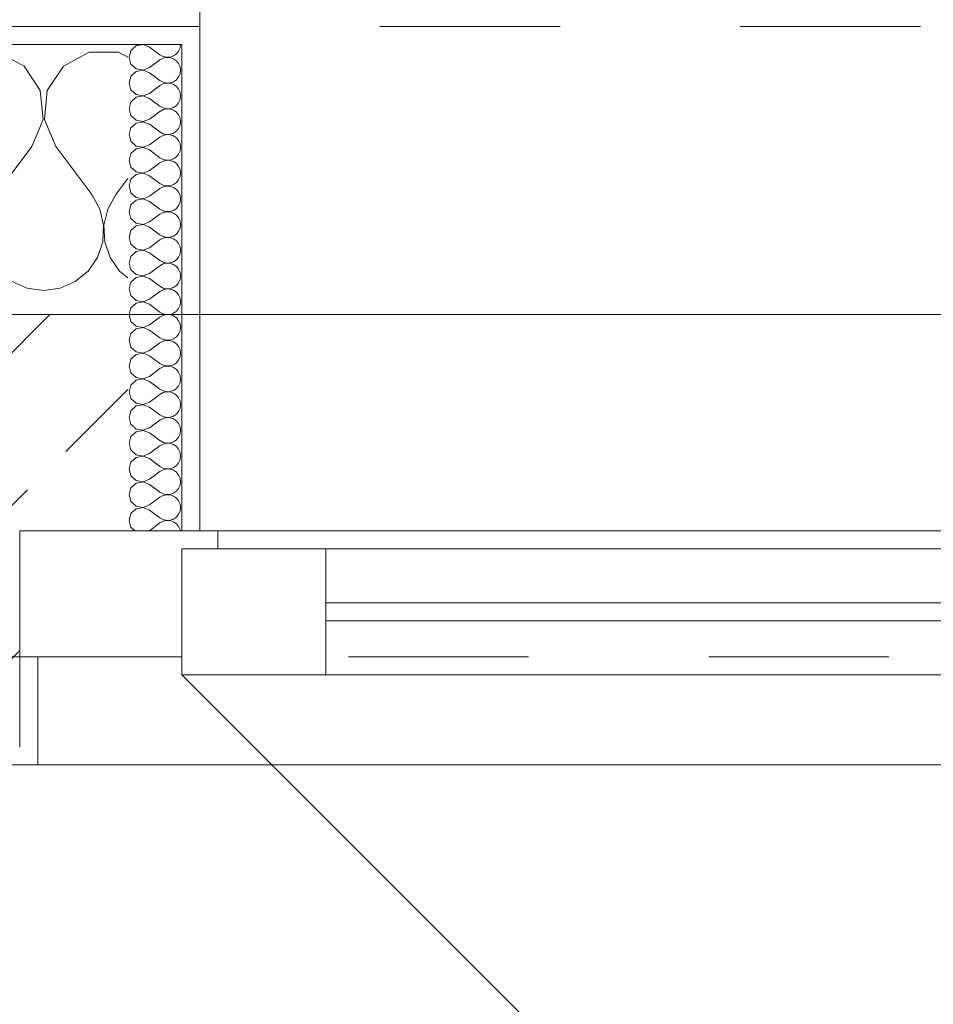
# Model space of a CAD drawing. Header units: metres. Extents: x -4 to 100, y -11 to 17.
# Tile 91 of 256: x 1.12 to 1.627, y 13.312 to 13.859. Entities that reach past the tile are written whole.
import ezdxf

# ---------------------------------------------------------------- set-up
doc = ezdxf.new("R2010")
doc.units = ezdxf.units.M
doc.header["$MEASUREMENT"] = 0
doc.linetypes.add('Strichlinie eng', pattern=[0.115, 0.075, -0.04])
doc.linetypes.add('Untersicht', pattern=[0.1, 0.075, -0.025])
for name, color, linetype in [('152 - Bemaßung_ Beschriftung.Ausbau', 7, 'Continuous'), ('603 - Struktur.Bodenplatte_ Decke Roh', 7, 'Continuous'), ('604 - Struktur.Wand Aussen', 7, 'Continuous'), ('650 - Abdeckung.Fußboden Aufbau', 7, 'Continuous'), ('Neubau_653 - Abdeckung.TB Verkofferung', 7, 'Continuous')]:
    doc.layers.add(name, color=color, linetype=linetype)
doc.styles.add('ERSTELLTER_STIL_2', font='txt')
doc.dimstyles.new('ERSTELLTER_STIL__3', dxfattribs={"dimtxt": 0.1, "dimasz": 0.0532, "dimexe": 0.18, "dimexo": 0.0625, "dimgap": 0, "dimtad": 1, "dimzin": 0, "dimdsep": 46, "dimtxsty": 'ERSTELLTER_STIL_2', "dimblk": 'ARROWHEAD_2', "dimblk1": 'ARROWHEAD_2', "dimblk2": 'ARROWHEAD_2', "dimcen": 0.09, "dimse1": 1, "dimse2": 1, "dimclrd": 7, "dimclre": 7, "dimclrt": 7, "dimazin": 0, "dimtfac": 1, "dimtdec": 4, "dimtmove": 0, "dimatfit": 3, "dimfxl": 1, "dimtolj": 1, "dimtzin": 0, "dimarcsym": 0})
doc.dimstyles.new('ERSTELLTER_STIL__5', dxfattribs={"dimtxt": 0.1, "dimasz": 0.0532, "dimexe": 0.18, "dimexo": 0.0625, "dimgap": 0, "dimtad": 1, "dimtih": 1, "dimtoh": 1, "dimzin": 0, "dimdsep": 46, "dimtxsty": 'ERSTELLTER_STIL_2', "dimblk": 'ARROWHEAD_2', "dimblk1": 'ARROWHEAD_2', "dimblk2": 'ARROWHEAD_2', "dimcen": 0.09, "dimse1": 1, "dimse2": 1, "dimclrd": 7, "dimclre": 7, "dimclrt": 7, "dimazin": 0, "dimtfac": 1, "dimtdec": 4, "dimtmove": 0, "dimatfit": 3, "dimfxl": 1, "dimtolj": 1, "dimtzin": 0, "dimarcsym": 0})
doc.dimstyles.new('ERSTELLTER_STIL__6', dxfattribs={"dimtxt": 0.1, "dimasz": 0.0532, "dimexe": 0.18, "dimexo": 0.0625, "dimgap": 0, "dimtad": 1, "dimtih": 1, "dimtoh": 1, "dimzin": 0, "dimdsep": 46, "dimtxsty": 'ERSTELLTER_STIL_2', "dimblk": 'ARROWHEAD_2', "dimblk1": 'ARROWHEAD_2', "dimblk2": 'ARROWHEAD_2', "dimcen": 0.09, "dimse1": 1, "dimse2": 1, "dimclrd": 7, "dimclre": 7, "dimclrt": 7, "dimazin": 0, "dimtfac": 1, "dimtdec": 4, "dimtmove": 2, "dimatfit": 3, "dimfxl": 1, "dimtolj": 1, "dimtzin": 0, "dimarcsym": 0})
pattern_1 = [(0, (0, 0), (0, 0.08660254), [0, -0.05]), (0, (0.025, 0.0433), (0, 0.08660254), [0, -0.05])]

# ---------------------------------------------------------------- blocks, each defined once
blk = doc.blocks.new('*X62')
at = {"layer": '604 - Struktur.Wand Aussen', "color": 7, "linetype": 'Continuous', "lineweight": 5}
for p, q in [((1.12243, 13.83299), (1.10812, 13.84066)), ((1.15855, 13.84066), (1.14424, 13.83299)), ((1.17479, 13.84066), (1.15855, 13.84066)), ((1.18, 13.83787), (1.17479, 13.84066)), ((1.13142, 13.81947), (1.12243, 13.83299)), ((1.14424, 13.83299), (1.13525, 13.81947)), ((1.13295, 13.8033), (1.13142, 13.81947)), ((1.13525, 13.81947), (1.13371, 13.8033)), ((1.12667, 13.78833), (1.13295, 13.8033)), ((1.13371, 13.8033), (1.14, 13.78833)), ((1.12667, 13.78833), (1.10667, 13.76167)), ((1.14, 13.78833), (1.16, 13.76167)), ((1.18, 13.77056), (1.17333, 13.76167)), ((1.16445, 13.75362), (1.16, 13.76167)), ((1.17333, 13.76167), (1.16888, 13.75362)), ((1.16653, 13.74466), (1.16445, 13.75362)), ((1.16888, 13.75362), (1.1668, 13.74466)), ((1.16609, 13.73547), (1.16653, 13.74466)), ((1.1668, 13.74466), (1.16725, 13.73547)), ((1.16315, 13.72676), (1.16609, 13.73547)), ((1.16725, 13.73547), (1.17019, 13.72676)), ((1.15794, 13.71918), (1.16315, 13.72676)), ((1.17019, 13.72676), (1.17539, 13.71918)), ((1.15086, 13.71331), (1.15794, 13.71918)), ((1.17539, 13.71918), (1.18, 13.71536)), ((1.11581, 13.71331), (1.12422, 13.7096)), ((1.14244, 13.7096), (1.15086, 13.71331)), ((1.12422, 13.7096), (1.13333, 13.70833)), ((1.13333, 13.70833), (1.14244, 13.7096))]:
    blk.add_line(p, q, dxfattribs=at)
blk = doc.blocks.new('*X81')
at = {"layer": '604 - Struktur.Wand Aussen', "color": 7, "linetype": 'Continuous', "lineweight": 5}
for p, q in [((1.1885, 13.84497), (1.18466, 13.84425)), ((1.19214, 13.84357), (1.1885, 13.84497)), ((1.20901, 13.84305), (1.20929, 13.845)), ((1.18178, 13.84161), (1.18071, 13.83786)), ((1.18466, 13.84425), (1.18178, 13.84161)), ((1.19214, 13.84357), (1.19786, 13.83929)), ((1.19786, 13.83929), (1.19958, 13.83833)), ((1.20534, 13.83861), (1.20696, 13.83973)), ((1.20696, 13.83973), (1.20822, 13.84124)), ((1.20822, 13.84124), (1.20901, 13.84305)), ((1.18071, 13.83786), (1.18178, 13.8341)), ((1.18178, 13.8341), (1.18466, 13.83147)), ((1.19214, 13.83214), (1.19786, 13.83643)), ((1.19958, 13.83738), (1.19786, 13.83643)), ((1.19958, 13.83833), (1.2015, 13.83789)), ((1.2015, 13.83783), (1.19958, 13.83738)), ((1.2015, 13.83789), (1.20347, 13.83798)), ((1.20347, 13.83773), (1.2015, 13.83783)), ((1.20347, 13.83798), (1.20534, 13.83861)), ((1.20534, 13.8371), (1.20347, 13.83773)), ((1.20696, 13.83599), (1.20534, 13.8371)), ((1.20822, 13.83447), (1.20696, 13.83599)), ((1.20901, 13.83267), (1.20822, 13.83447)), ((1.18466, 13.82996), (1.18178, 13.82733)), ((1.18466, 13.83147), (1.1885, 13.83074)), ((1.1885, 13.83069), (1.18466, 13.82996)), ((1.1885, 13.83074), (1.19214, 13.83214)), ((1.19214, 13.82929), (1.1885, 13.83069)), ((1.19214, 13.82929), (1.19786, 13.825)), ((1.20822, 13.82696), (1.20901, 13.82876)), ((1.20929, 13.83071), (1.20901, 13.83267)), ((1.20901, 13.82876), (1.20929, 13.83071)), ((1.18178, 13.82733), (1.18071, 13.82357)), ((1.18071, 13.82357), (1.18178, 13.81982)), ((1.19786, 13.825), (1.19958, 13.82405)), ((1.19958, 13.8231), (1.19786, 13.82214)), ((1.19958, 13.82405), (1.2015, 13.8236)), ((1.2015, 13.82354), (1.19958, 13.8231)), ((1.2015, 13.8236), (1.20347, 13.8237)), ((1.20347, 13.82345), (1.2015, 13.82354)), ((1.20347, 13.8237), (1.20534, 13.82433)), ((1.20534, 13.82282), (1.20347, 13.82345)), ((1.20534, 13.82433), (1.20696, 13.82544)), ((1.20696, 13.8217), (1.20534, 13.82282)), ((1.20696, 13.82544), (1.20822, 13.82696)), ((1.18178, 13.81982), (1.18466, 13.81718)), ((1.18466, 13.81718), (1.1885, 13.81646)), ((1.1885, 13.81646), (1.19214, 13.81786)), ((1.19214, 13.81786), (1.19786, 13.82214)), ((1.20822, 13.82018), (1.20696, 13.8217)), ((1.20901, 13.81838), (1.20822, 13.82018)), ((1.20929, 13.81643), (1.20901, 13.81838)), ((1.18178, 13.81304), (1.18071, 13.80929)), ((1.18466, 13.81567), (1.18178, 13.81304)), ((1.1885, 13.8164), (1.18466, 13.81567)), ((1.19214, 13.815), (1.1885, 13.8164)), ((1.19214, 13.815), (1.19786, 13.81071)), ((1.20696, 13.81116), (1.20822, 13.81267)), ((1.20822, 13.81267), (1.20901, 13.81448)), ((1.20901, 13.81448), (1.20929, 13.81643)), ((1.18071, 13.80929), (1.18178, 13.80553)), ((1.19214, 13.80357), (1.19786, 13.80786)), ((1.19786, 13.81071), (1.19958, 13.80976)), ((1.19958, 13.80881), (1.19786, 13.80786)), ((1.19958, 13.80976), (1.2015, 13.80931)), ((1.2015, 13.80926), (1.19958, 13.80881)), ((1.2015, 13.80931), (1.20347, 13.80941)), ((1.20347, 13.80916), (1.2015, 13.80926)), ((1.20347, 13.80941), (1.20534, 13.81004)), ((1.20534, 13.80853), (1.20347, 13.80916)), ((1.20534, 13.81004), (1.20696, 13.81116)), ((1.20696, 13.80742), (1.20534, 13.80853)), ((1.20822, 13.8059), (1.20696, 13.80742)), ((1.18178, 13.80553), (1.18466, 13.8029)), ((1.18466, 13.80139), (1.18178, 13.79876)), ((1.18466, 13.8029), (1.1885, 13.80217)), ((1.1885, 13.80211), (1.18466, 13.80139)), ((1.1885, 13.80217), (1.19214, 13.80357)), ((1.19214, 13.80071), (1.1885, 13.80211)), ((1.19214, 13.80071), (1.19786, 13.79643)), ((1.20901, 13.80409), (1.20822, 13.8059)), ((1.20929, 13.80214), (1.20901, 13.80409)), ((1.20901, 13.80019), (1.20929, 13.80214)), ((1.18178, 13.79876), (1.18071, 13.795)), ((1.19786, 13.79643), (1.19958, 13.79547)), ((1.19958, 13.79547), (1.2015, 13.79503)), ((1.20347, 13.79512), (1.20534, 13.79575)), ((1.20534, 13.79575), (1.20696, 13.79687)), ((1.20696, 13.79687), (1.20822, 13.79839)), ((1.20822, 13.79839), (1.20901, 13.80019)), ((1.18071, 13.795), (1.18178, 13.79124)), ((1.18178, 13.79124), (1.18466, 13.78861)), ((1.19214, 13.78929), (1.19786, 13.79357)), ((1.19958, 13.79453), (1.19786, 13.79357)), ((1.2015, 13.79497), (1.19958, 13.79453)), ((1.2015, 13.79503), (1.20347, 13.79512)), ((1.20347, 13.79488), (1.2015, 13.79497)), ((1.20534, 13.79425), (1.20347, 13.79488)), ((1.20696, 13.79313), (1.20534, 13.79425)), ((1.20822, 13.79161), (1.20696, 13.79313)), ((1.20901, 13.78981), (1.20822, 13.79161)), ((1.20929, 13.78786), (1.20901, 13.78981)), ((1.18178, 13.78447), (1.18071, 13.78071)), ((1.18466, 13.7871), (1.18178, 13.78447)), ((1.18466, 13.78861), (1.1885, 13.78789)), ((1.1885, 13.78783), (1.18466, 13.7871)), ((1.1885, 13.78789), (1.19214, 13.78929)), ((1.19214, 13.78643), (1.1885, 13.78783)), ((1.19214, 13.78643), (1.19786, 13.78214)), ((1.20822, 13.7841), (1.20901, 13.78591)), ((1.20901, 13.78591), (1.20929, 13.78786)), ((1.18071, 13.78071), (1.18178, 13.77696)), ((1.19214, 13.775), (1.19786, 13.77929)), ((1.19786, 13.78214), (1.19958, 13.78119)), ((1.19958, 13.78024), (1.19786, 13.77929)), ((1.19958, 13.78119), (1.2015, 13.78074)), ((1.2015, 13.78069), (1.19958, 13.78024)), ((1.2015, 13.78074), (1.20347, 13.78084)), ((1.20347, 13.78059), (1.2015, 13.78069)), ((1.20347, 13.78084), (1.20534, 13.78147)), ((1.20534, 13.77996), (1.20347, 13.78059)), ((1.20534, 13.78147), (1.20696, 13.78258)), ((1.20696, 13.77884), (1.20534, 13.77996)), ((1.20696, 13.78258), (1.20822, 13.7841)), ((1.20822, 13.77733), (1.20696, 13.77884)), ((1.18178, 13.77696), (1.18466, 13.77433)), ((1.18466, 13.77433), (1.1885, 13.7736)), ((1.1885, 13.77354), (1.18466, 13.77282)), ((1.1885, 13.7736), (1.19214, 13.775)), ((1.19214, 13.77214), (1.1885, 13.77354)), ((1.20901, 13.77552), (1.20822, 13.77733)), ((1.20929, 13.77357), (1.20901, 13.77552)), ((1.20901, 13.77162), (1.20929, 13.77357)), ((1.18178, 13.77018), (1.18071, 13.76643)), ((1.18466, 13.77282), (1.18178, 13.77018)), ((1.19214, 13.77214), (1.19786, 13.76786)), ((1.19786, 13.76786), (1.19958, 13.7669)), ((1.20534, 13.76718), (1.20696, 13.7683)), ((1.20696, 13.7683), (1.20822, 13.76982)), ((1.20822, 13.76982), (1.20901, 13.77162)), ((1.18071, 13.76643), (1.18178, 13.76267)), ((1.18178, 13.76267), (1.18466, 13.76004)), ((1.19214, 13.76071), (1.19786, 13.765)), ((1.19958, 13.76595), (1.19786, 13.765)), ((1.19958, 13.7669), (1.2015, 13.76646)), ((1.2015, 13.7664), (1.19958, 13.76595)), ((1.2015, 13.76646), (1.20347, 13.76655)), ((1.20347, 13.7663), (1.2015, 13.7664)), ((1.20347, 13.76655), (1.20534, 13.76718)), ((1.20534, 13.76567), (1.20347, 13.7663)), ((1.20696, 13.76456), (1.20534, 13.76567)), ((1.20822, 13.76304), (1.20696, 13.76456)), ((1.20901, 13.76124), (1.20822, 13.76304)), ((1.18466, 13.75853), (1.18178, 13.7559)), ((1.18466, 13.76004), (1.1885, 13.75931)), ((1.1885, 13.75926), (1.18466, 13.75853)), ((1.1885, 13.75931), (1.19214, 13.76071)), ((1.19214, 13.75786), (1.1885, 13.75926)), ((1.19214, 13.75786), (1.19786, 13.75357)), ((1.20822, 13.75553), (1.20901, 13.75733)), ((1.20929, 13.75929), (1.20901, 13.76124)), ((1.20901, 13.75733), (1.20929, 13.75929)), ((1.18178, 13.7559), (1.18071, 13.75214)), ((1.18071, 13.75214), (1.18178, 13.74839)), ((1.19786, 13.75357), (1.19958, 13.75262)), ((1.19958, 13.75167), (1.19786, 13.75071)), ((1.19958, 13.75262), (1.2015, 13.75217)), ((1.2015, 13.75211), (1.19958, 13.75167)), ((1.2015, 13.75217), (1.20347, 13.75227)), ((1.20347, 13.75202), (1.2015, 13.75211)), ((1.20347, 13.75227), (1.20534, 13.7529)), ((1.20534, 13.75139), (1.20347, 13.75202)), ((1.20534, 13.7529), (1.20696, 13.75401)), ((1.20696, 13.75401), (1.20822, 13.75553)), ((1.18178, 13.74839), (1.18466, 13.74575)), ((1.1885, 13.74503), (1.19214, 13.74643)), ((1.19214, 13.74643), (1.19786, 13.75071)), ((1.20696, 13.75027), (1.20534, 13.75139)), ((1.20822, 13.74876), (1.20696, 13.75027)), ((1.20901, 13.74695), (1.20822, 13.74876)), ((1.20929, 13.745), (1.20901, 13.74695)), ((1.18178, 13.74161), (1.18071, 13.73786)), ((1.18466, 13.74425), (1.18178, 13.74161)), ((1.18466, 13.74575), (1.1885, 13.74503)), ((1.1885, 13.74497), (1.18466, 13.74425)), ((1.19214, 13.74357), (1.1885, 13.74497)), ((1.19214, 13.74357), (1.19786, 13.73929)), ((1.20696, 13.73973), (1.20822, 13.74124)), ((1.20822, 13.74124), (1.20901, 13.74305)), ((1.20901, 13.74305), (1.20929, 13.745)), ((1.18071, 13.73786), (1.18178, 13.7341)), ((1.19214, 13.73214), (1.19786, 13.73643)), ((1.19786, 13.73929), (1.19958, 13.73833)), ((1.19958, 13.73738), (1.19786, 13.73643)), ((1.19958, 13.73833), (1.2015, 13.73789)), ((1.2015, 13.73783), (1.19958, 13.73738)), ((1.2015, 13.73789), (1.20347, 13.73798)), ((1.20347, 13.73773), (1.2015, 13.73783)), ((1.20347, 13.73798), (1.20534, 13.73861)), ((1.20534, 13.7371), (1.20347, 13.73773)), ((1.20534, 13.73861), (1.20696, 13.73973)), ((1.20696, 13.73599), (1.20534, 13.7371)), ((1.20822, 13.73447), (1.20696, 13.73599)), ((1.18178, 13.7341), (1.18466, 13.73147)), ((1.18466, 13.72996), (1.18178, 13.72733)), ((1.18466, 13.73147), (1.1885, 13.73074)), ((1.1885, 13.73069), (1.18466, 13.72996)), ((1.1885, 13.73074), (1.19214, 13.73214)), ((1.19214, 13.72929), (1.1885, 13.73069)), ((1.20901, 13.73267), (1.20822, 13.73447)), ((1.20929, 13.73071), (1.20901, 13.73267)), ((1.20901, 13.72876), (1.20929, 13.73071)), ((1.18178, 13.72733), (1.18071, 13.72357)), ((1.19214, 13.72929), (1.19786, 13.725)), ((1.19786, 13.725), (1.19958, 13.72405)), ((1.20347, 13.7237), (1.20534, 13.72433)), ((1.20534, 13.72433), (1.20696, 13.72544)), ((1.20696, 13.72544), (1.20822, 13.72696)), ((1.20822, 13.72696), (1.20901, 13.72876)), ((1.18071, 13.72357), (1.18178, 13.71982)), ((1.18178, 13.71982), (1.18466, 13.71718)), ((1.19214, 13.71786), (1.19786, 13.72214)), ((1.19958, 13.7231), (1.19786, 13.72214)), ((1.19958, 13.72405), (1.2015, 13.7236)), ((1.2015, 13.72354), (1.19958, 13.7231)), ((1.2015, 13.7236), (1.20347, 13.7237)), ((1.20347, 13.72345), (1.2015, 13.72354)), ((1.20534, 13.72282), (1.20347, 13.72345)), ((1.20696, 13.7217), (1.20534, 13.72282)), ((1.20822, 13.72018), (1.20696, 13.7217)), ((1.20901, 13.71838), (1.20822, 13.72018)), ((1.18466, 13.71567), (1.18178, 13.71304)), ((1.18466, 13.71718), (1.1885, 13.71646)), ((1.1885, 13.7164), (1.18466, 13.71567)), ((1.1885, 13.71646), (1.19214, 13.71786)), ((1.19214, 13.715), (1.1885, 13.7164)), ((1.19214, 13.715), (1.19786, 13.71071)), ((1.20822, 13.71267), (1.20901, 13.71448)), ((1.20929, 13.71643), (1.20901, 13.71838)), ((1.20901, 13.71448), (1.20929, 13.71643)), ((1.18178, 13.71304), (1.18071, 13.70929)), ((1.18071, 13.70929), (1.18178, 13.70553)), ((1.19214, 13.70357), (1.19786, 13.70786)), ((1.19786, 13.71071), (1.19958, 13.70976)), ((1.19958, 13.70881), (1.19786, 13.70786)), ((1.19958, 13.70976), (1.2015, 13.70931)), ((1.2015, 13.70926), (1.19958, 13.70881)), ((1.2015, 13.70931), (1.20347, 13.70941)), ((1.20347, 13.70916), (1.2015, 13.70926)), ((1.20347, 13.70941), (1.20534, 13.71004)), ((1.20534, 13.70853), (1.20347, 13.70916)), ((1.20534, 13.71004), (1.20696, 13.71116)), ((1.20696, 13.70742), (1.20534, 13.70853)), ((1.20696, 13.71116), (1.20822, 13.71267)), ((1.18178, 13.70553), (1.18466, 13.7029)), ((1.18466, 13.7029), (1.1885, 13.70217)), ((1.1885, 13.70217), (1.19214, 13.70357)), ((1.20822, 13.7059), (1.20696, 13.70742)), ((1.20901, 13.70409), (1.20822, 13.7059)), ((1.20929, 13.70214), (1.20901, 13.70409)), ((1.18178, 13.69876), (1.18071, 13.695)), ((1.18466, 13.70139), (1.18178, 13.69876)), ((1.1885, 13.70211), (1.18466, 13.70139)), ((1.19214, 13.70071), (1.1885, 13.70211)), ((1.19214, 13.70071), (1.19786, 13.69643)), ((1.20534, 13.69575), (1.20696, 13.69687)), ((1.20696, 13.69687), (1.20822, 13.69839)), ((1.20822, 13.69839), (1.20901, 13.70019)), ((1.20901, 13.70019), (1.20929, 13.70214)), ((1.18071, 13.695), (1.18178, 13.69124)), ((1.19214, 13.68929), (1.19786, 13.69357)), ((1.19786, 13.69643), (1.19958, 13.69547)), ((1.19958, 13.69453), (1.19786, 13.69357)), ((1.19958, 13.69547), (1.2015, 13.69503)), ((1.2015, 13.69497), (1.19958, 13.69453)), ((1.2015, 13.69503), (1.20347, 13.69512)), ((1.20347, 13.69488), (1.2015, 13.69497)), ((1.20347, 13.69512), (1.20534, 13.69575)), ((1.20534, 13.69425), (1.20347, 13.69488)), ((1.20696, 13.69313), (1.20534, 13.69425)), ((1.20822, 13.69161), (1.20696, 13.69313)), ((1.20901, 13.68981), (1.20822, 13.69161)), ((1.18178, 13.69124), (1.18466, 13.68861)), ((1.18466, 13.6871), (1.18178, 13.68447)), ((1.18466, 13.68861), (1.1885, 13.68789)), ((1.1885, 13.68783), (1.18466, 13.6871)), ((1.1885, 13.68789), (1.19214, 13.68929)), ((1.19214, 13.68643), (1.1885, 13.68783)), ((1.19214, 13.68643), (1.19786, 13.68214)), ((1.20822, 13.6841), (1.20901, 13.68591)), ((1.20929, 13.68786), (1.20901, 13.68981)), ((1.20901, 13.68591), (1.20929, 13.68786)), ((1.18178, 13.68447), (1.18071, 13.68071)), ((1.18071, 13.68071), (1.18178, 13.67696)), ((1.19786, 13.68214), (1.19958, 13.68119)), ((1.19958, 13.68119), (1.2015, 13.68074)), ((1.2015, 13.68069), (1.19958, 13.68024)), ((1.2015, 13.68074), (1.20347, 13.68084)), ((1.20347, 13.68059), (1.2015, 13.68069)), ((1.20347, 13.68084), (1.20534, 13.68147)), ((1.20534, 13.67996), (1.20347, 13.68059)), ((1.20534, 13.68147), (1.20696, 13.68258)), ((1.20696, 13.68258), (1.20822, 13.6841)), ((1.18178, 13.67696), (1.18466, 13.67433)), ((1.1885, 13.6736), (1.19214, 13.675)), ((1.19214, 13.675), (1.19786, 13.67929)), ((1.19958, 13.68024), (1.19786, 13.67929)), ((1.20696, 13.67884), (1.20534, 13.67996)), ((1.20822, 13.67733), (1.20696, 13.67884)), ((1.20901, 13.67552), (1.20822, 13.67733)), ((1.20929, 13.67357), (1.20901, 13.67552)), ((1.18178, 13.67018), (1.18071, 13.66643)), ((1.18466, 13.67282), (1.18178, 13.67018)), ((1.18466, 13.67433), (1.1885, 13.6736)), ((1.1885, 13.67354), (1.18466, 13.67282)), ((1.19214, 13.67214), (1.1885, 13.67354)), ((1.19214, 13.67214), (1.19786, 13.66786)), ((1.20696, 13.6683), (1.20822, 13.66982)), ((1.20822, 13.66982), (1.20901, 13.67162)), ((1.20901, 13.67162), (1.20929, 13.67357)), ((1.18071, 13.66643), (1.18178, 13.66267)), ((1.19214, 13.66071), (1.19786, 13.665)), ((1.19786, 13.66786), (1.19958, 13.6669)), ((1.19958, 13.66595), (1.19786, 13.665)), ((1.19958, 13.6669), (1.2015, 13.66646)), ((1.2015, 13.6664), (1.19958, 13.66595)), ((1.2015, 13.66646), (1.20347, 13.66655)), ((1.20347, 13.6663), (1.2015, 13.6664)), ((1.20347, 13.66655), (1.20534, 13.66718)), ((1.20534, 13.66567), (1.20347, 13.6663)), ((1.20534, 13.66718), (1.20696, 13.6683)), ((1.20696, 13.66456), (1.20534, 13.66567)), ((1.20822, 13.66304), (1.20696, 13.66456)), ((1.18178, 13.66267), (1.18466, 13.66004)), ((1.18466, 13.65853), (1.18178, 13.6559)), ((1.18466, 13.66004), (1.1885, 13.65931)), ((1.1885, 13.65926), (1.18466, 13.65853)), ((1.1885, 13.65931), (1.19214, 13.66071)), ((1.19214, 13.65786), (1.1885, 13.65926)), ((1.20901, 13.66124), (1.20822, 13.66304)), ((1.20929, 13.65929), (1.20901, 13.66124)), ((1.20901, 13.65733), (1.20929, 13.65929)), ((1.18178, 13.6559), (1.18071, 13.65214)), ((1.19214, 13.65786), (1.19786, 13.65357)), ((1.19786, 13.65357), (1.19958, 13.65262)), ((1.20534, 13.6529), (1.20696, 13.65401)), ((1.20696, 13.65401), (1.20822, 13.65553)), ((1.20822, 13.65553), (1.20901, 13.65733)), ((1.18071, 13.65214), (1.18178, 13.64839)), ((1.18178, 13.64839), (1.18466, 13.64575)), ((1.19214, 13.64643), (1.19786, 13.65071)), ((1.19958, 13.65167), (1.19786, 13.65071)), ((1.19958, 13.65262), (1.2015, 13.65217)), ((1.2015, 13.65211), (1.19958, 13.65167)), ((1.2015, 13.65217), (1.20347, 13.65227)), ((1.20347, 13.65202), (1.2015, 13.65211)), ((1.20347, 13.65227), (1.20534, 13.6529)), ((1.20534, 13.65139), (1.20347, 13.65202)), ((1.20696, 13.65027), (1.20534, 13.65139)), ((1.20822, 13.64876), (1.20696, 13.65027)), ((1.20901, 13.64695), (1.20822, 13.64876)), ((1.18466, 13.64425), (1.18178, 13.64161)), ((1.18466, 13.64575), (1.1885, 13.64503)), ((1.1885, 13.64497), (1.18466, 13.64425)), ((1.1885, 13.64503), (1.19214, 13.64643)), ((1.19214, 13.64357), (1.1885, 13.64497)), ((1.19214, 13.64357), (1.19786, 13.63929)), ((1.20822, 13.64124), (1.20901, 13.64305)), ((1.20929, 13.645), (1.20901, 13.64695)), ((1.20901, 13.64305), (1.20929, 13.645)), ((1.18178, 13.64161), (1.18071, 13.63786)), ((1.18071, 13.63786), (1.18178, 13.6341)), ((1.19786, 13.63929), (1.19958, 13.63833)), ((1.19958, 13.63738), (1.19786, 13.63643)), ((1.19958, 13.63833), (1.2015, 13.63789)), ((1.2015, 13.63783), (1.19958, 13.63738)), ((1.2015, 13.63789), (1.20347, 13.63798)), ((1.20347, 13.63773), (1.2015, 13.63783)), ((1.20347, 13.63798), (1.20534, 13.63861)), ((1.20534, 13.6371), (1.20347, 13.63773)), ((1.20534, 13.63861), (1.20696, 13.63973)), ((1.20696, 13.63599), (1.20534, 13.6371)), ((1.20696, 13.63973), (1.20822, 13.64124)), ((1.18178, 13.6341), (1.18466, 13.63147)), ((1.18466, 13.63147), (1.1885, 13.63074)), ((1.1885, 13.63074), (1.19214, 13.63214)), ((1.19214, 13.63214), (1.19786, 13.63643)), ((1.20822, 13.63447), (1.20696, 13.63599)), ((1.20901, 13.63267), (1.20822, 13.63447)), ((1.20929, 13.63071), (1.20901, 13.63267)), ((1.18178, 13.62733), (1.18071, 13.62357)), ((1.18466, 13.62996), (1.18178, 13.62733)), ((1.1885, 13.63069), (1.18466, 13.62996)), ((1.19214, 13.62929), (1.1885, 13.63069)), ((1.19214, 13.62929), (1.19786, 13.625)), ((1.20696, 13.62544), (1.20822, 13.62696)), ((1.20822, 13.62696), (1.20901, 13.62876)), ((1.20901, 13.62876), (1.20929, 13.63071)), ((1.18071, 13.62357), (1.18178, 13.61982)), ((1.19214, 13.61786), (1.19786, 13.62214)), ((1.19786, 13.625), (1.19958, 13.62405)), ((1.19958, 13.6231), (1.19786, 13.62214)), ((1.19958, 13.62405), (1.2015, 13.6236)), ((1.2015, 13.62354), (1.19958, 13.6231)), ((1.2015, 13.6236), (1.20347, 13.6237)), ((1.20347, 13.62345), (1.2015, 13.62354)), ((1.20347, 13.6237), (1.20534, 13.62433)), ((1.20534, 13.62282), (1.20347, 13.62345)), ((1.20534, 13.62433), (1.20696, 13.62544)), ((1.20696, 13.6217), (1.20534, 13.62282)), ((1.20822, 13.62018), (1.20696, 13.6217)), ((1.18178, 13.61982), (1.18466, 13.61718)), ((1.18466, 13.61567), (1.18178, 13.61304)), ((1.18466, 13.61718), (1.1885, 13.61646)), ((1.1885, 13.6164), (1.18466, 13.61567)), ((1.1885, 13.61646), (1.19214, 13.61786)), ((1.19214, 13.615), (1.1885, 13.6164)), ((1.19214, 13.615), (1.19786, 13.61071)), ((1.20901, 13.61838), (1.20822, 13.62018)), ((1.20929, 13.61643), (1.20901, 13.61838)), ((1.20901, 13.61448), (1.20929, 13.61643)), ((1.18178, 13.61304), (1.18071, 13.60929)), ((1.18071, 13.60929), (1.18178, 13.60553)), ((1.19786, 13.61071), (1.19958, 13.60976)), ((1.19958, 13.60976), (1.2015, 13.60931)), ((1.2015, 13.60931), (1.20347, 13.60941)), ((1.20347, 13.60941), (1.20534, 13.61004)), ((1.20534, 13.61004), (1.20696, 13.61116)), ((1.20696, 13.61116), (1.20822, 13.61267)), ((1.20822, 13.61267), (1.20901, 13.61448)), ((1.18178, 13.60553), (1.18466, 13.6029)), ((1.19214, 13.60357), (1.19786, 13.60786)), ((1.19958, 13.60881), (1.19786, 13.60786)), ((1.2015, 13.60926), (1.19958, 13.60881)), ((1.20347, 13.60916), (1.2015, 13.60926)), ((1.20534, 13.60853), (1.20347, 13.60916)), ((1.20696, 13.60742), (1.20534, 13.60853)), ((1.20822, 13.6059), (1.20696, 13.60742)), ((1.20901, 13.60409), (1.20822, 13.6059)), ((1.20929, 13.60214), (1.20901, 13.60409)), ((1.18178, 13.59876), (1.18071, 13.595)), ((1.18466, 13.60139), (1.18178, 13.59876)), ((1.18466, 13.6029), (1.1885, 13.60217)), ((1.1885, 13.60211), (1.18466, 13.60139)), ((1.1885, 13.60217), (1.19214, 13.60357)), ((1.19214, 13.60071), (1.1885, 13.60211)), ((1.19214, 13.60071), (1.19786, 13.59643)), ((1.20696, 13.59687), (1.20822, 13.59839)), ((1.20822, 13.59839), (1.20901, 13.60019)), ((1.20901, 13.60019), (1.20929, 13.60214)), ((1.18071, 13.595), (1.18178, 13.59124)), ((1.19214, 13.58929), (1.19786, 13.59357)), ((1.19786, 13.59643), (1.19958, 13.59547)), ((1.19958, 13.59453), (1.19786, 13.59357)), ((1.19958, 13.59547), (1.2015, 13.59503)), ((1.2015, 13.59497), (1.19958, 13.59453)), ((1.2015, 13.59503), (1.20347, 13.59512)), ((1.20347, 13.59488), (1.2015, 13.59497)), ((1.20347, 13.59512), (1.20534, 13.59575)), ((1.20534, 13.59425), (1.20347, 13.59488)), ((1.20534, 13.59575), (1.20696, 13.59687)), ((1.20696, 13.59313), (1.20534, 13.59425)), ((1.20822, 13.59161), (1.20696, 13.59313)), ((1.18178, 13.59124), (1.18466, 13.58861)), ((1.18466, 13.58861), (1.1885, 13.58789)), ((1.1885, 13.58783), (1.18466, 13.5871)), ((1.1885, 13.58789), (1.19214, 13.58929)), ((1.19214, 13.58643), (1.1885, 13.58783)), ((1.20901, 13.58981), (1.20822, 13.59161)), ((1.20929, 13.58786), (1.20901, 13.58981)), ((1.20901, 13.58591), (1.20929, 13.58786)), ((1.18178, 13.58447), (1.18071, 13.58071)), ((1.18466, 13.5871), (1.18178, 13.58447)), ((1.19214, 13.58643), (1.19786, 13.58214)), ((1.19786, 13.58214), (1.19958, 13.58119)), ((1.20534, 13.58147), (1.20696, 13.58258)), ((1.20696, 13.58258), (1.20822, 13.5841)), ((1.20822, 13.5841), (1.20901, 13.58591)), ((1.18071, 13.58071), (1.18178, 13.57696)), ((1.18178, 13.57696), (1.18392, 13.575)), ((1.19214, 13.575), (1.19786, 13.57929)), ((1.19958, 13.58024), (1.19786, 13.57929)), ((1.19958, 13.58119), (1.2015, 13.58074)), ((1.2015, 13.58069), (1.19958, 13.58024)), ((1.2015, 13.58074), (1.20347, 13.58084)), ((1.20347, 13.58059), (1.2015, 13.58069)), ((1.20347, 13.58084), (1.20534, 13.58147)), ((1.20534, 13.57996), (1.20347, 13.58059)), ((1.20696, 13.57884), (1.20534, 13.57996)), ((1.20822, 13.57733), (1.20696, 13.57884)), ((1.20901, 13.57552), (1.20822, 13.57733)), ((1.20909, 13.575), (1.20901, 13.57552))]:
    blk.add_line(p, q, dxfattribs=at)
blk = doc.blocks.new('*D281')
at = {"layer": '152 - Bemaßung_ Beschriftung.Ausbau', "color": 7, "linetype": 'Continuous', "lineweight": 5}
for p, q in [((-0.165, 14.8025), (-0.165, 14.9075)), ((-0.015, 14.8025), (-0.015, 14.9075)), ((-0.14479, 14.89), (-0.18521, 14.82)), ((0.00521, 14.89), (-0.03521, 14.82)), ((-0.19923, 14.855), (-0.165, 14.855)), ((-0.165, 14.855), (-0.015, 14.855)), ((-0.015, 14.855), (1.12, 14.855))]:
    blk.add_line(p, q, dxfattribs=at)
at = {"layer": '152 - Bemaßung_ Beschriftung.Ausbau', "color": 7, "lineweight": 5, "insert": (-0.16511, 14.8645), "char_height": 0.1, "attachment_point": 7, "style": 'ERSTELLTER_STIL_2'}
blk.add_mtext('\\A1;{\\pql;\\fArial|b0|i0|c0|p38;15}', dxfattribs=at)
blk = doc.blocks.new('ARROWHEAD_2')
at = {"color": 0, "linetype": 'Continuous', "lineweight": 0}
for p, q in [((-0.378, -0.655), (0.378, 0.655)), ((0, 0), (-1, 0))]:
    blk.add_line(p, q, dxfattribs=at)
blk = doc.blocks.new('*D282')
at = {"layer": '152 - Bemaßung_ Beschriftung.Ausbau', "color": 7, "linetype": 'Continuous', "lineweight": 5}
for p, q in [((0.00521, 14.89), (-0.03521, 14.82)), ((1.14021, 14.89), (1.09979, 14.82)), ((-0.015, 14.855), (1.12, 14.855))]:
    blk.add_line(p, q, dxfattribs=at)
at = {"layer": '152 - Bemaßung_ Beschriftung.Ausbau', "color": 7, "lineweight": 5, "insert": (0.39443, 14.85559), "char_height": 0.1, "attachment_point": 7, "style": 'ERSTELLTER_STIL_2'}
blk.add_mtext('\\A1;{\\pql;\\fArial|b0|i0|c0|p38;1,13\\fArial|b0|i0|c0|p38;\\A1{\\H.66x;\\S5^  ;}}', dxfattribs=at)
blk = doc.blocks.new('*D283')
at = {"layer": '152 - Bemaßung_ Beschriftung.Ausbau', "color": 7, "linetype": 'Continuous', "lineweight": 5}
for p, q in [((1.12, 14.8025), (1.12, 14.9075)), ((3.52, 14.8025), (3.52, 14.9075)), ((1.14021, 14.89), (1.09979, 14.82)), ((3.54021, 14.89), (3.49979, 14.82)), ((-0.015, 14.855), (1.12, 14.855)), ((1.12, 14.855), (3.52, 14.855)), ((3.52, 14.855), (4.72, 14.855))]:
    blk.add_line(p, q, dxfattribs=at)
at = {"layer": '152 - Bemaßung_ Beschriftung.Ausbau', "color": 7, "lineweight": 5, "char_height": 0.1, "attachment_point": 7, "style": 'ERSTELLTER_STIL_2'}
for s, insert in [('\\A1;{\\pql;\\fArial|b0|i0|c0|p38;2,40}', (2.18697, 14.875)), ('\\A1;{\\pql;\\fArial|b0|i0|c0|p38;2,01}', (2.18697, 14.735))]:
    blk.add_mtext(s, dxfattribs=dict(at, insert=insert))
blk = doc.blocks.new('*D318')
at = {"layer": '152 - Bemaßung_ Beschriftung.Ausbau', "color": 7, "linetype": 'Continuous', "lineweight": 5}
for p, q in [((0.225, 15.3025), (0.225, 15.4075)), ((0.24521, 15.39), (0.20479, 15.32)), ((4.0652, 15.39), (4.02478, 15.32)), ((-0.015, 15.355), (0.225, 15.355)), ((0.225, 15.355), (4.04499, 15.355))]:
    blk.add_line(p, q, dxfattribs=at)
at = {"layer": '152 - Bemaßung_ Beschriftung.Ausbau', "color": 7, "lineweight": 5, "char_height": 0.1, "attachment_point": 7, "style": 'ERSTELLTER_STIL_2'}
for s, insert in [('\\A1;{\\pql;\\fArial|b0|i0|c0|p38;3,82}', (1.92608, 15.375)), ('\\A1;{\\pql;\\fArial|b0|i0|c0|p38;15}', (3.87299, 15.375))]:
    blk.add_mtext(s, dxfattribs=dict(at, insert=insert))
blk = doc.blocks.new('*D319')
at = {"layer": '152 - Bemaßung_ Beschriftung.Ausbau', "color": 7, "linetype": 'Continuous', "lineweight": 5}
for p, q in [((4.04499, 15.3025), (4.04499, 15.4075)), ((4.0652, 15.39), (4.02478, 15.32)), ((4.2152, 15.39), (4.17478, 15.32)), ((0.225, 15.355), (4.04499, 15.355)), ((4.04499, 15.355), (4.19499, 15.355))]:
    blk.add_line(p, q, dxfattribs=at)
blk = doc.blocks.new('*D355')
at = {"layer": '152 - Bemaßung_ Beschriftung.Ausbau', "color": 7, "linetype": 'Continuous', "lineweight": 5}
for p, q in [((0.67999, 15.8025), (0.67999, 15.9075)), ((3.97999, 15.8025), (3.97999, 15.9075)), ((0.7002, 15.89), (0.65978, 15.82)), ((4.0002, 15.89), (3.95978, 15.82)), ((0.37999, 15.855), (0.67999, 15.855)), ((0.67999, 15.855), (3.97999, 15.855)), ((3.97999, 15.855), (4.27999, 15.855))]:
    blk.add_line(p, q, dxfattribs=at)
at = {"layer": '152 - Bemaßung_ Beschriftung.Ausbau', "color": 7, "lineweight": 5, "insert": (2.19696, 15.875), "char_height": 0.1, "attachment_point": 7, "style": 'ERSTELLTER_STIL_2'}
blk.add_mtext('\\A1;{\\pql;\\fArial|b0|i0|c0|p38;3,30}', dxfattribs=at)
blk = doc.blocks.new('*D424')
at = {"layer": '152 - Bemaßung_ Beschriftung.Ausbau', "color": 7, "linetype": 'Continuous', "lineweight": 5}
for p, q in [((-1.71, 13.47521), (-1.64, 13.43479)), ((-1.675, 8.22748), (-1.675, 13.455)), ((-1.71, 8.24769), (-1.64, 8.20728)), ((-1.6225, 8.22748), (-1.7275, 8.22748)), ((-1.675, 8.07748), (-1.675, 8.22748))]:
    blk.add_line(p, q, dxfattribs=at)
at = {"layer": '152 - Bemaßung_ Beschriftung.Ausbau', "color": 7, "lineweight": 5, "insert": (-1.67559, 10.65813), "char_height": 0.1, "attachment_point": 7, "rotation": 90, "style": 'ERSTELLTER_STIL_2'}
blk.add_mtext('\\A1;{\\pql;\\fArial|b0|i0|c0|p38;5,22\\fArial|b0|i0|c0|p38;\\A1{\\H.66x;\\S75^  ;}}', dxfattribs=at)

msp = doc.modelspace()

# ---------------------------------------------------------------- hatches: boundary and pattern name
at = {"layer": '604 - Struktur.Wand Aussen', "linetype": 'Continuous', "lineweight": 0, "true_color": 0x000000}
h = msp.add_hatch(dxfattribs=at)
h.set_pattern_fill('Verputz_0001', color=18, style=0, pattern_type=2)
h.set_pattern_definition(pattern_1)
h.paths.add_polyline_path([(-0.165, 13.855), (-0.165, 13.845), (1.21, 13.845), (1.21, 13.855)])
h = msp.add_hatch(dxfattribs=at)
h.set_pattern_fill('Verputz_0001', color=18, style=0, pattern_type=2)
h.set_pattern_definition(pattern_1)
h.paths.add_polyline_path([(1.21, 13.855), (1.21, 13.575), (1.22, 13.575), (1.22, 13.855)])
h = msp.add_hatch(dxfattribs=at)
h.set_pattern_fill('Beton__Stahlbeton_0001', color=18, style=0, pattern_type=2)
h.set_pattern_definition([(45, (0, 0), (-0.0848528, 0.0848528), []), (45, (-0.04243, 0.04243), (-0.0848528, 0.0848528), [0.09, -0.03])])
h.paths.add_polyline_path([(0.225, 13.695), (0.225, 13.455), (1.12, 13.455), (1.12, 13.505), (1.12, 13.575), (1.18, 13.575), (1.18, 13.695)])
h = msp.add_hatch(dxfattribs=at)
h.set_pattern_fill('Gips_0001', color=18, style=0, pattern_type=2)
h.set_pattern_definition([(45, (0, 0), (-0.01767767, 0.01767767), [0, -0.025])])
h.paths.add_polyline_path([(1.12, 13.445), (1.13, 13.445), (1.13, 13.505), (1.12, 13.505)])

# ---------------------------------------------------------------- linework, layer by layer
at = {"layer": '603 - Struktur.Bodenplatte_ Decke Roh', "color": 7, "linetype": 'Continuous', "lineweight": 18, "flags": 128}
msp.add_lwpolyline([(47.47999, 13.695), (14.77999, 13.695), (14.77999, 13.455), (14.77999, 12.99998), (14.84, 12.99998), (14.84, 8.58498), (13.03, 8.58498), (13.03, 8.72498), (11.41, 8.72498), (11.41, 12.99998), (11.47999, 12.99998), (11.47999, 13.455), (11.47999, 13.695), (-0.015, 13.695)], dxfattribs=at)
at = {"layer": '604 - Struktur.Wand Aussen', "color": 7, "linetype": 'Continuous', "lineweight": 9}
for p, q in [((1.22, 13.885), (1.22, 13.855)), ((1.21, 13.495), (1.62719, 13.07781)), ((3.51, 13.445), (1.13, 13.445))]:
    msp.add_line(p, q, dxfattribs=at)
at = {"layer": '604 - Struktur.Wand Aussen', "color": 7, "linetype": 'Continuous', "lineweight": 5}
for p, q in [((1.21, 13.855), (1.22, 13.855)), ((1.22, 13.855), (1.22, 13.845)), ((1.22, 13.855), (1.22, 13.845)), ((1.18, 13.845), (-0.025, 13.845)), ((1.18, 13.845), (1.21, 13.845)), ((1.21, 13.575), (1.21, 13.845)), ((1.21, 13.845), (1.21, 13.575)), ((1.22, 13.845), (1.22, 13.705)), ((1.22, 13.845), (1.22, 13.705)), ((1.22, 13.705), (1.22, 13.695)), ((1.22, 13.705), (1.22, 13.695)), ((1.22, 13.695), (1.22, 13.575)), ((1.22, 13.695), (1.22, 13.575)), ((1.18, 13.575), (1.21, 13.575)), ((1.18, 13.575), (1.21, 13.575)), ((1.18, 13.575), (1.21, 13.575)), ((1.21, 13.575), (1.22, 13.575)), ((1.21, 13.575), (1.22, 13.575)), ((1.21, 13.575), (1.22, 13.575)), ((1.12, 13.505), (1.13, 13.505)), ((1.12, 13.505), (1.13, 13.505)), ((1.12, 13.505), (1.13, 13.505)), ((1.13, 13.505), (1.13, 13.455)), ((1.13, 13.505), (1.13, 13.455)), ((1.13, 13.455), (1.13, 13.445)), ((1.13, 13.455), (1.13, 13.445)), ((1.12, 13.445), (1.13, 13.445))]:
    msp.add_line(p, q, dxfattribs=at)
at = {"layer": '604 - Struktur.Wand Aussen', "color": 7, "linetype": 'Strichlinie eng', "lineweight": 9}
for p, q in [((3.42, 13.855), (1.22, 13.855)), ((3.51, 13.445), (1.13, 13.445))]:
    msp.add_line(p, q, dxfattribs=at)
at = {"layer": '604 - Struktur.Wand Aussen', "color": 7, "linetype": 'Continuous', "lineweight": 13}
for p, q in [((1.18, 13.695), (0.225, 13.695)), ((1.18, 13.575), (1.12, 13.575)), ((1.12, 13.575), (1.12, 13.505)), ((1.12, 13.575), (1.23, 13.575)), ((1.12, 13.575), (1.12, 13.505)), ((1.12, 13.575), (1.12, 13.505)), ((1.18, 13.575), (1.12, 13.575)), ((1.18, 13.575), (1.12, 13.575)), ((1.23, 13.575), (1.78, 13.575)), ((1.23, 13.575), (1.23, 13.565)), ((1.23, 13.565), (1.21, 13.565)), ((1.21, 13.565), (1.21, 13.505)), ((1.21, 13.495), (1.21, 13.565)), ((1.21, 13.565), (1.29, 13.565)), ((1.29, 13.565), (1.72, 13.565)), ((1.29, 13.565), (1.29, 13.495)), ((1.29, 13.535), (1.72, 13.535)), ((1.72, 13.525), (1.29, 13.525)), ((1.12, 13.455), (1.12, 13.505)), ((1.21, 13.505), (1.12, 13.505)), ((1.29, 13.495), (1.21, 13.495)), ((1.72, 13.495), (1.29, 13.495))]:
    msp.add_line(p, q, dxfattribs=at)
at = {"layer": '604 - Struktur.Wand Aussen', "color": 7, "linetype": 'Continuous', "lineweight": 5, "flags": 128}
msp.add_lwpolyline([(1.21, 13.855), (-0.165, 13.855)], dxfattribs=at)
at = {"layer": '604 - Struktur.Wand Aussen', "color": 7, "linetype": 'Continuous', "lineweight": 9}
msp.add_arc((1.21, 13.495), 0.59, 315, 0, dxfattribs=at)
msp.add_point((1.13, 13.445), dxfattribs=at)
at = {"layer": '650 - Abdeckung.Fußboden Aufbau', "color": 7, "linetype": 'Continuous', "lineweight": 13, "flags": 128}
msp.add_lwpolyline([(4.04499, 8.22748), (4.04499, 12.98998), (3.96999, 12.98998), (3.96999, 13.445), (0.68999, 13.445), (0.68999, 12.98998), (0.36999, 12.98998), (0.36999, 13.445), (0.235, 13.445), (0.235, 8.50998)], dxfattribs=at)
at = {"layer": 'Neubau_653 - Abdeckung.TB Verkofferung', "color": 1, "linetype": 'Untersicht', "lineweight": 9}
msp.add_line((0.70249, 13.50498), (11.25, 13.50498), dxfattribs=at)

# ---------------------------------------------------------------- block references
at = {"layer": '604 - Struktur.Wand Aussen', "color": 7, "lineweight": 18}
for name in ['*X81', '*X62']:
    msp.add_blockref(name, (0, 0), dxfattribs=at)

# ---------------------------------------------------------------- dimensions: what is measured, and where the dimension line sits
at = {"layer": '152 - Bemaßung_ Beschriftung.Ausbau', "color": 7, "linetype": 'Continuous', "lineweight": 5}
for base, p1, p2, dimstyle, picture, middle in [((3.97999, 15.855), (0.67999, 13.44998), (3.97999, 13.44998), 'ERSTELLTER_STIL__5', '*D355', (2.32684, 15.925)), ((4.04499, 15.355), (0.225, 13.455), (4.04499, 10.60873), 'ERSTELLTER_STIL__5', '*D318', (2.05596, 15.425)), ((4.19499, 15.355), (4.04499, 10.60873), (4.19499, 10.60873), 'ERSTELLTER_STIL__5', '*D319', (3.94922, 15.425)), ((1.12, 14.855), (-0.015, 13.695), (1.12, 13.575), 'ERSTELLTER_STIL__5', '*D282', (0.6593704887, 14.9250000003)), ((3.52, 14.855), (1.12, 13.575), (3.52, 13.575), 'ERSTELLTER_STIL__5', '*D283', (2.31685, 14.925)), ((-0.015, 14.855), (-0.165, 13.84151), (-0.015, 13.695), 'ERSTELLTER_STIL__6', '*D281', (-0.08888, 14.9145))]:
    dim = msp.add_linear_dim(base=base, p1=p1, p2=p2, angle=0, dimstyle=dimstyle, dxfattribs=at)
    dim.commit()
    dim.dimension.update_dxf_attribs({"geometry": picture, "text_midpoint": middle, "dimtype": 160})
dim = msp.add_linear_dim(base=(-1.675, 13.455), p1=(5.76624, 8.22748), p2=(0.225, 13.455), angle=90, dimstyle='ERSTELLTER_STIL__3', dxfattribs=at)
dim.commit()
dim.dimension.update_dxf_attribs({"geometry": '*D424', "text_midpoint": (-1.745, 10.96119), "dimtype": 160, "text_rotation": 90})

doc.saveas('drawing.dxf')
